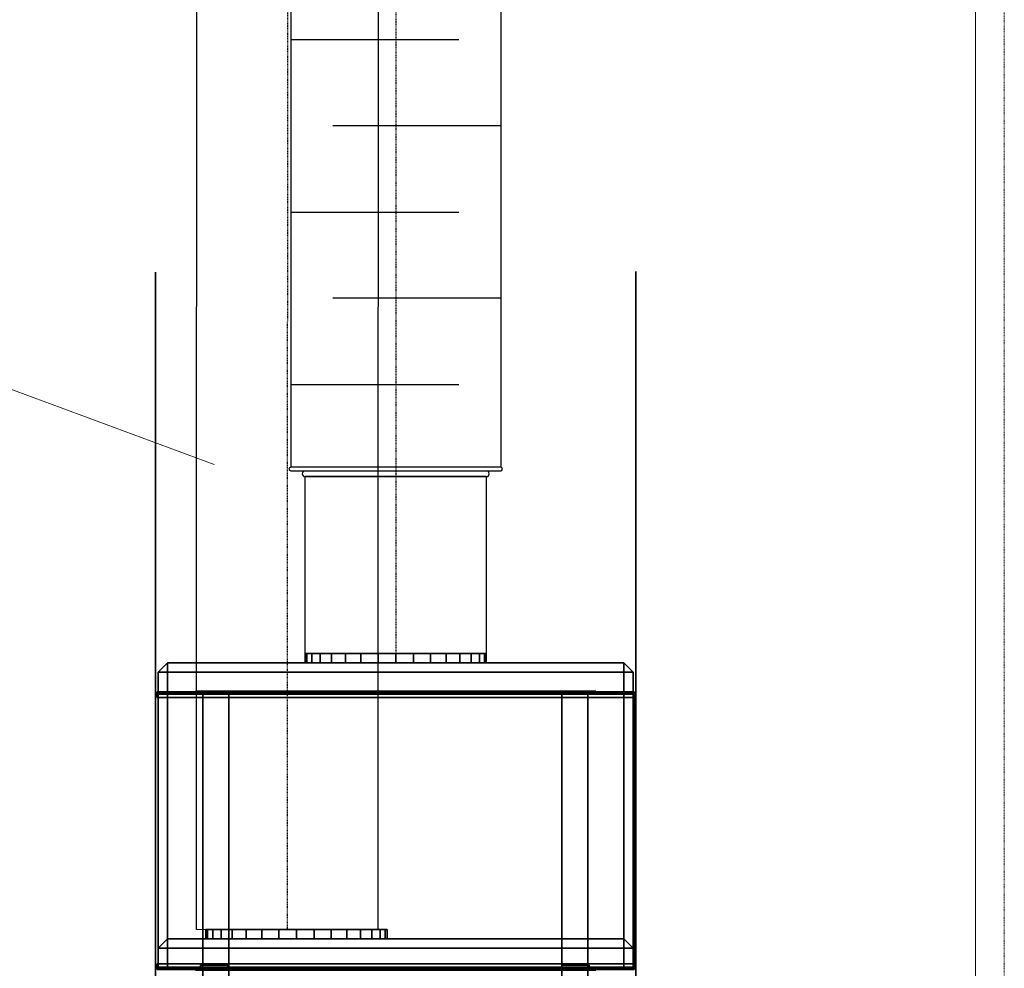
# Model space of a CAD drawing. Header units: centimetres. Extents: x 42630 to 130002, y 15 to 29179.
# Tile 142 of 165: x 84486 to 84657, y 4301 to 4466. Entities that reach past the tile are written whole.
import ezdxf

# ---------------------------------------------------------------- set-up
doc = ezdxf.new("R2010")
doc.units = ezdxf.units.CM
doc.header["$LTSCALE"] = 0.01
doc.linetypes.add('CENTER', pattern=[0.55, 0.37, -0.06, 0.06, -0.06])
doc.linetypes.add('PRZERYWANA', pattern=[0.282222, 0.141111, -0.141111])
doc.layers.get('0').update_dxf_attribs({"color": 253})
doc.layers.add('2D - Ogólne_Nr_Pióra__1', color=7, linetype='Continuous', lineweight=13)
doc.layers.add('WEN_NAW-_OSIE', color=2, linetype='CENTER')

# ---------------------------------------------------------------- blocks, each defined once
blk = doc.blocks.new('z_icon_DX_heat_cool')
for p, q in [((-72.9, 341.8), (-152.3, 466.5)), ((-72.9, 341.8), (-152.3, 466.5)), ((-72.9, 341.8), (-152.3, 466.5)), ((-72.9, 341.8), (-152.3, 466.5)), ((1.8, 462.8), (-72.9, 341.8)), ((1.8, 462.8), (-72.9, 341.8)), ((-220.6, 418.9), (-125.6, 276)), ((-220.6, 418.9), (-125.6, 276)), ((-19.1, 275.8), (70.8, 418.6)), ((-19.1, 275.8), (70.8, 418.6)), ((-19.1, 275.8), (70.8, 418.6)), ((-19.1, 275.8), (70.8, 418.6)), ((-465.8, 334), (-578, 334)), ((-465.8, 334), (-578, 334)), ((-465.8, 334), (-578, 334)), ((-465.8, 334), (-578, 334)), ((-125.6, 276), (-205.4, 149.1)), ((-125.6, 276), (-205.4, 149.1)), ((-125.6, 276), (-205.4, 149.1)), ((-125.6, 276), (-205.4, 149.1)), ((64.6, 147), (-19.1, 275.8)), ((64.6, 147), (-19.1, 275.8)), ((-632.5, 271.7), (-632.5, -48.5)), ((-632.5, 271.7), (-632.5, -48.5)), ((-632.5, 271.7), (-632.5, -48.5)), ((-632.5, 271.7), (-632.5, -48.5)), ((-546.5, -32.9), (-546.5, 263.8)), ((-546.5, 263.8), (-481.4, 263.8)), ((-546.5, 263.8), (-481.4, 263.8)), ((-546.5, -32.9), (-546.5, 263.8)), ((-546.5, 263.8), (-481.4, 263.8)), ((-546.5, 263.8), (-481.4, 263.8)), ((-135.5, 110.7), (-71.8, 216.7)), ((-135.5, 110.7), (-71.8, 216.7)), ((-71.8, 216.7), (-3.7, 110.7)), ((-71.8, 216.7), (-3.7, 110.7)), ((-71.8, 216.7), (-3.7, 110.7)), ((-71.8, 216.7), (-3.7, 110.7)), ((818.8, 46.7), (246.5, 46.7)), ((246.5, 46.7), (246.5, -47.8)), ((817.9, 46), (247.5, 46)), ((247.5, 46), (247.5, -46.9)), ((247.5, 46), (247.5, -46.9)), ((248.1, 45.1), (817.2, 45.1)), ((248.1, -46), (248.1, 45.1)), ((248.1, -46), (248.1, 45.1)), ((817.2, 45.1), (817.2, -46)), ((817.9, -46.9), (817.9, 46)), ((818.8, -47.8), (818.8, 46.7)), ((818.8, -47.8), (818.8, 46.7)), ((-957.5, -0.4), (-957.5, -0.4)), ((-957.5, -0.4), (-957.5, -0.4)), ((-489.5, -32.6), (-546.5, -32.6)), ((-546.5, -32.6), (-546.5, -32.9)), ((-546.5, -32.6), (-546.5, -32.9)), ((-489.5, -32.6), (-546.5, -32.6)), ((-546.5, -32.6), (-546.5, -32.9)), ((-546.5, -32.6), (-546.5, -32.9)), ((246.5, -47.8), (818.8, -47.8)), ((247.5, -46.9), (817.9, -46.9)), ((817.2, -46), (248.1, -46)), ((-579.9, -102.8), (-467.8, -102.8)), ((-579.9, -102.8), (-467.8, -102.8)), ((-579.9, -102.8), (-467.8, -102.8)), ((-579.9, -102.8), (-467.8, -102.8)), ((45.3, -265.8), (-44.4, -265.8)), ((-44.4, -265.8), (-44.4, -508.3)), ((44.6, -266.8), (-43.5, -266.8)), ((-43.5, -266.8), (-43.5, -509.2)), ((-42.8, -267.5), (43.7, -267.5)), ((-42.8, -510.1), (-42.8, -267.5)), ((-42.8, -510.1), (-42.8, -267.5)), ((43.7, -267.5), (43.7, -509.9)), ((44.6, -509.2), (44.6, -266.8)), ((45.3, -508.3), (45.3, -265.8)), ((45.3, -508.3), (45.3, -265.8)), ((-44.4, -508.3), (-286.6, -508.3)), ((-286.6, -508.3), (-286.6, -598)), ((-43.5, -509.2), (-285.9, -509.2)), ((-285.9, -509.2), (-285.9, -597.3)), ((-285.9, -509.2), (-285.9, -597.3)), ((-285, -596.6), (-285, -510.1)), ((-285, -510.1), (-42.8, -510.1)), ((43.7, -509.9), (285.9, -509.9)), ((286.8, -509.2), (44.6, -509.2)), ((287.5, -508.3), (45.3, -508.3)), ((285.9, -509.9), (285.9, -596.4)), ((286.8, -597.3), (286.8, -509.2)), ((287.5, -598), (287.5, -508.3)), ((-286.6, -598), (-44.4, -598)), ((-285.9, -597.3), (-43.5, -597.3)), ((-42.8, -596.6), (-285, -596.6)), ((-44.4, -598), (-44.4, -840.4)), ((-43.5, -597.3), (-43.5, -839.7)), ((-42.8, -839), (-42.8, -596.6)), ((285.9, -596.4), (43.7, -596.4)), ((43.7, -596.4), (43.7, -839)), ((44.6, -839.7), (44.6, -597.3)), ((44.6, -597.3), (286.8, -597.3)), ((45.3, -840.4), (45.3, -598)), ((45.3, -598), (287.5, -598)), ((-44.4, -840.4), (45.3, -840.4)), ((-43.5, -839.7), (44.6, -839.7)), ((43.7, -839), (-42.8, -839))]:
    blk.add_line(p, q)
for points in [[(-332.6, 913.4), (-141.7, 983.3), (70.8, 990.9), (266.3, 935.2)], [(389.4, 860.9), (209.7, 942.6), (4.6, 965.1), (-188.6, 925.6)], [(0.4, 958.2), (-528.8, 958.2), (-957.5, 529), (-957.5, -0.4)], [(958.4, -0.4), (958.4, 529.3), (529.7, 958.2), (0.4, 958.2)], [(-188.6, 925.6), (-376.8, 887.1), (-550.4, 790.5), (-683.1, 651.6)], [(266.3, 935.2), (455.6, 881.4), (626.7, 768.9), (751.4, 616.9)], [(-791, 564), (-677.1, 723.2), (-516.6, 846), (-332.6, 913.4)], [(808, 489.5), (709.5, 651.9), (562.3, 782.3), (389.4, 860.9)], [(-683.1, 651.6), (-815.4, 512.9), (-903.2, 334.9), (-932.9, 145.6)], [(751.4, 616.9), (877.7, 462.8), (954.5, 272.1), (969.7, 73.4)], [(-971.3, -0.4), (-971.1, 201.1), (-908.3, 400), (-791, 564)], [(-231.6, 501.4), (-238.5, 494.8), (-242, 485.3), (-242, 472.9)], [(-231.6, 501.4), (-238.5, 494.8), (-242, 485.3), (-242, 472.9)], [(-205.6, 511.3), (-216, 511.3), (-224.7, 508.1), (-231.6, 501.4)], [(-205.6, 511.3), (-216, 511.3), (-224.7, 508.1), (-231.6, 501.4)], [(-187.9, 508.1), (-193, 510.2), (-198.7, 511.3), (-205.6, 511.3)], [(-187.9, 508.1), (-193, 510.2), (-198.7, 511.3), (-205.6, 511.3)], [(-174.8, 499.1), (-178.5, 502.8), (-182.9, 505.8), (-187.9, 508.1)], [(-174.8, 499.1), (-178.5, 502.8), (-182.9, 505.8), (-187.9, 508.1)], [(-165.4, 487.4), (-167.9, 491.3), (-171.1, 495.2), (-174.8, 499.1)], [(-165.4, 487.4), (-167.9, 491.3), (-171.1, 495.2), (-174.8, 499.1)], [(34.7, 505.8), (29.2, 502.4), (24.6, 498), (21.1, 492.9)], [(34.7, 505.8), (29.2, 502.4), (24.6, 498), (21.1, 492.9)], [(55.2, 511.1), (47.1, 511.1), (40.2, 509.3), (34.7, 505.8)], [(55.2, 511.1), (47.1, 511.1), (40.2, 509.3), (34.7, 505.8)], [(75.4, 506), (69.4, 509.5), (62.8, 511.1), (55.2, 511.1)], [(75.4, 506), (69.4, 509.5), (62.8, 511.1), (55.2, 511.1)], [(89.2, 492.2), (86, 498), (81.4, 502.6), (75.4, 506)], [(89.2, 492.2), (86, 498), (81.4, 502.6), (75.4, 506)], [(-152.3, 466.5), (-158.5, 476.4), (-162.9, 483.3), (-165.4, 487.4)], [(-152.3, 466.5), (-158.5, 476.4), (-162.9, 483.3), (-165.4, 487.4)], [(21.1, 492.9), (17.7, 487.9), (11.2, 477.7), (1.8, 462.8)], [(21.1, 492.9), (17.7, 487.9), (11.2, 477.7), (1.8, 462.8)], [(94, 473.1), (94, 480), (92.4, 486.5), (89.2, 492.2)], [(94, 473.1), (94, 480), (92.4, 486.5), (89.2, 492.2)], [(941.8, -74.5), (956.8, 122.2), (910.3, 320.7), (808, 489.5)], [(-242, 472.9), (-241.8, 458.2), (-234.6, 440), (-220.6, 418.9)], [(-242, 472.9), (-241.8, 458.2), (-234.6, 440), (-220.6, 418.9)], [(88.5, 449.7), (92.2, 458), (94, 465.8), (94, 473.1)], [(88.5, 449.7), (92.2, 458), (94, 465.8), (94, 473.1)], [(70.8, 418.6), (78.9, 431.1), (84.8, 441.6), (88.5, 449.7)], [(70.8, 418.6), (78.9, 431.1), (84.8, 441.6), (88.5, 449.7)], [(-613.4, 326.6), (-621.3, 321.8), (-626.5, 314.9), (-628.8, 306.2)], [(-613.4, 326.6), (-621.3, 321.8), (-626.5, 314.9), (-628.8, 306.2)], [(-578, 334), (-593.7, 334), (-605.4, 331.5), (-613.4, 326.6)], [(-578, 334), (-593.7, 334), (-605.4, 331.5), (-613.4, 326.6)], [(-413.3, 330.1), (-429, 332.6), (-446.5, 334), (-465.8, 334)], [(-413.3, 330.1), (-429, 332.6), (-446.5, 334), (-465.8, 334)], [(-369.9, 316.7), (-383.4, 323.2), (-397.9, 327.6), (-413.3, 330.1)], [(-369.9, 316.7), (-383.4, 323.2), (-397.9, 327.6), (-413.3, 330.1)], [(-332.6, 291.4), (-344.1, 302), (-356.5, 310.5), (-369.9, 316.7)], [(-332.6, 291.4), (-344.1, 302), (-356.5, 310.5), (-369.9, 316.7)], [(-628.8, 306.2), (-631.4, 297.4), (-632.5, 285.9), (-632.5, 271.7)], [(-628.8, 306.2), (-631.4, 297.4), (-632.5, 285.9), (-632.5, 271.7)], [(-297, 244.8), (-306.2, 262.2), (-318.1, 277.6), (-332.6, 291.4)], [(-297, 244.8), (-306.2, 262.2), (-318.1, 277.6), (-332.6, 291.4)], [(-481.4, 263.8), (-467.2, 263.8), (-455.9, 263.4), (-447.8, 262.7)], [(-481.4, 263.8), (-467.2, 263.8), (-455.9, 263.4), (-447.8, 262.7)], [(-447.8, 262.7), (-439.8, 262), (-431.3, 259.9), (-422.5, 256.7)], [(-447.8, 262.7), (-439.8, 262), (-431.3, 259.9), (-422.5, 256.7)], [(-422.5, 256.7), (-413.8, 253.5), (-406.4, 249.1), (-400, 243.4)], [(-422.5, 256.7), (-413.8, 253.5), (-406.4, 249.1), (-400, 243.4)], [(-400, 243.4), (-371.2, 218.3), (-356.8, 175.3), (-356.8, 113.9)], [(-400, 243.4), (-371.2, 218.3), (-356.8, 175.3), (-356.8, 113.9)], [(-276.5, 186.1), (-280.9, 207.7), (-287.8, 227.3), (-297, 244.8)], [(-276.5, 186.1), (-280.9, 207.7), (-287.8, 227.3), (-297, 244.8)], [(-269.8, 114.3), (-269.8, 140.6), (-272.1, 164.5), (-276.5, 186.1)], [(-269.8, 114.3), (-269.8, 140.6), (-272.1, 164.5), (-276.5, 186.1)], [(-932.9, 145.6), (-940.3, 97.1), (-943.7, 48.3), (-943.7, -0.4)], [(-205.4, 149.1), (-213, 136.7), (-218.5, 126.1), (-222.4, 117.3)], [(-205.4, 149.1), (-213, 136.7), (-218.5, 126.1), (-222.4, 117.3)], [(86.9, 92.7), (86.9, 106.1), (79.6, 124.2), (64.6, 147)], [(86.9, 92.7), (86.9, 106.1), (79.6, 124.2), (64.6, 147)], [(-356.8, 113.9), (-356.8, 70.6), (-363, 38.4), (-375.6, 17.1)], [(-356.8, 113.9), (-356.8, 70.6), (-363, 38.4), (-375.6, 17.1)], [(-336.1, -63.2), (-291.9, -24.3), (-269.8, 35), (-269.8, 114.3)], [(-336.1, -63.2), (-291.9, -24.3), (-269.8, 35), (-269.8, 114.3)], [(-222.4, 117.3), (-226.1, 108.6), (-228.2, 100.1), (-228.2, 91.8)], [(-222.4, 117.3), (-226.1, 108.6), (-228.2, 100.1), (-228.2, 91.8)], [(-163.1, 70.2), (-156.4, 77.5), (-147.2, 90.9), (-135.5, 110.7)], [(-163.1, 70.2), (-156.4, 77.5), (-147.2, 90.9), (-135.5, 110.7)], [(-3.7, 110.7), (1.8, 101.7), (6.6, 94.1), (10.6, 87.7)], [(-3.7, 110.7), (1.8, 101.7), (6.6, 94.1), (10.6, 87.7)], [(-228.2, 91.8), (-228.2, 83.5), (-224.5, 75.9), (-217.4, 69.3)], [(-228.2, 91.8), (-228.2, 83.5), (-224.5, 75.9), (-217.4, 69.3)], [(10.6, 87.7), (14.5, 81.2), (18.4, 75.9), (22.1, 71.8)], [(10.6, 87.7), (14.5, 81.2), (18.4, 75.9), (22.1, 71.8)], [(76.6, 69), (83.5, 75.7), (86.9, 83.5), (86.9, 92.7)], [(76.6, 69), (83.5, 75.7), (86.9, 83.5), (86.9, 92.7)], [(-217.4, 69.3), (-210.2, 62.6), (-201.3, 59.4), (-190.9, 59.4)], [(-217.4, 69.3), (-210.2, 62.6), (-201.3, 59.4), (-190.9, 59.4)], [(-190.9, 59.4), (-179, 59.4), (-169.5, 63.1), (-163.1, 70.2)], [(-190.9, 59.4), (-179, 59.4), (-169.5, 63.1), (-163.1, 70.2)], [(22.1, 71.8), (25.7, 67.7), (29.9, 64.4), (34.2, 62.4)], [(22.1, 71.8), (25.7, 67.7), (29.9, 64.4), (34.2, 62.4)], [(50.1, 59.1), (60.9, 59.1), (69.7, 62.4), (76.6, 69)], [(50.1, 59.1), (60.9, 59.1), (69.7, 62.4), (76.6, 69)], [(969.7, 73.4), (985.1, -127.8), (936.8, -331.9), (832.1, -504.6)], [(34.2, 62.4), (38.8, 60.3), (44.1, 59.1), (50.1, 59.1)], [(34.2, 62.4), (38.8, 60.3), (44.1, 59.1), (50.1, 59.1)], [(-971.3, -0.4), (-971.3, 17.3), (-943.7, 17.3), (-943.7, -0.4)], [(-375.6, 17.1), (-388.3, -4.3), (-403.9, -18.1), (-422.3, -23.9)], [(-375.6, 17.1), (-388.3, -4.3), (-403.9, -18.1), (-422.3, -23.9)], [(-943.7, -0.4), (-943.7, -18.1), (-971.3, -18.1), (-971.3, -0.4)], [(-959.8, -150.6), (-967.4, -100.9), (-971.3, -50.8), (-971.3, -0.4)], [(-957.5, -0.4), (-957.5, -530.1), (-528.6, -959.3), (0.4, -959.3)], [(-943.7, -0.4), (-943.5, -196.4), (-882.3, -388.7), (-768.9, -548.5)], [(0.4, -959.3), (529.4, -959.3), (958.4, -530.1), (958.4, -0.4)], [(-422.3, -23.9), (-440.9, -29.6), (-463.2, -32.6), (-489.5, -32.6)], [(-422.3, -23.9), (-440.9, -29.6), (-463.2, -32.6), (-489.5, -32.6)], [(-632.5, -48.5), (-632.5, -67.6), (-628.4, -81.4), (-620.1, -89.9)], [(-632.5, -48.5), (-632.5, -67.6), (-628.4, -81.4), (-620.1, -89.9)], [(-392.9, -94.5), (-371.9, -89), (-353.1, -78.4), (-336.1, -63.2)], [(-392.9, -94.5), (-371.9, -89), (-353.1, -78.4), (-336.1, -63.2)], [(729.8, -600.7), (852.1, -452.4), (927.1, -266.3), (941.8, -74.5)], [(-620.1, -89.9), (-611.8, -98.6), (-598.3, -102.8), (-579.9, -102.8)], [(-620.1, -89.9), (-611.8, -98.6), (-598.3, -102.8), (-579.9, -102.8)], [(-467.8, -102.8), (-438.6, -102.8), (-413.8, -100), (-392.9, -94.5)], [(-467.8, -102.8), (-438.6, -102.8), (-413.8, -100), (-392.9, -94.5)], [(-702.4, -672), (-838.6, -529.4), (-929.9, -345.7), (-959.8, -150.6)], [(832.1, -504.6), (730.9, -670.9), (579.6, -805.9), (402, -886.4)], [(-768.9, -548.5), (-658.7, -703.5), (-501.2, -824.1), (-322.5, -888.9)], [(259, -909.6), (443, -857.4), (608.3, -748.2), (729.8, -600.7)], [(-195.8, -953.1), (-388.3, -913.8), (-567, -814.2), (-702.4, -672)], [(-322.5, -888.9), (-136.6, -956.3), (69, -963.7), (259, -909.6)], [(402, -886.4), (215.7, -970.8), (4.6, -994.3), (-195.8, -953.1)]]:
    blk.add_open_spline(points, degree=3)
blk = doc.blocks.new('mainUnitSep_0_1725964931400')
for points in [[(1477.5, 3, 562), (1477.5, 832, 562), (1467.5, 832, 562), (1467.5, 3, 562)], [(1477.5, 832, 98), (1477.5, 3, 98), (1467.5, 3, 98), (1467.5, 832, 98)], [(1477.5, 832, 562), (1477.5, 832, 98), (1467.5, 832, 98), (1467.5, 832, 562)], [(1505, 830, 1004), (1505, 830, 576), (1469, 830, 576), (1469, 830, 1004)], [(1505, 830, 576), (1505, 814, 560), (1469, 814, 560), (1469, 830, 576)], [(1505, 814, 1020), (1505, 830, 1004), (1469, 830, 1004), (1469, 814, 1020)], [(1471.5, 5, 560), (1471.5, 830, 560), (1471.5, 830, 100), (1471.5, 5, 100)], [(1946.5, 830, 560), (1946.5, 830, 100), (1471.5, 830, 100), (1471.5, 830, 560)], [(1946.5, 5, 560), (1946.5, 830, 560), (1471.5, 830, 560), (1471.5, 5, 560)], [(1471.5, 5, 100), (1471.5, 830, 100), (1946.5, 830, 100), (1946.5, 5, 100)], [(1471.5, 830, 116), (1471.5, 830, 560), (1946.5, 830, 560), (1946.5, 830, 116)], [(1471.5, 814, 116), (1471.5, 814, 560), (1471.5, 830, 560), (1471.5, 830, 116)], [(1471.5, 830, 560), (1471.5, 814, 560), (1946.5, 814, 560), (1946.5, 830, 560)], [(1471.5, 814, 100), (1471.5, 830, 116), (1946.5, 830, 116), (1946.5, 814, 100)], [(1471.5, 814, 560), (1471.5, 814, 560), (1471.5, 830, 560)], [(1471.5, 814, 100), (1471.5, 814, 116), (1471.5, 830, 116)], [(1477.5, 3, 562), (1477.5, 3, 98), (1477.5, 832, 98), (1477.5, 832, 562)], [(1521, 814, 1004), (1521, 814, 576), (1505, 830, 576), (1505, 830, 1004)], [(1521, 814, 576), (1505, 814, 560), (1505, 830, 576)], [(1505, 814, 1020), (1521, 814, 1004), (1505, 830, 1004)], [(1940.5, 832, 562), (1940.5, 832, 98), (1940.5, 3, 98), (1940.5, 3, 562)], [(1950.5, 3, 562), (1950.5, 832, 562), (1940.5, 832, 562), (1940.5, 3, 562)], [(1950.5, 832, 98), (1950.5, 3, 98), (1940.5, 3, 98), (1940.5, 832, 98)], [(1950.5, 832, 562), (1950.5, 832, 98), (1940.5, 832, 98), (1940.5, 832, 562)], [(1946.5, 5, 100), (1946.5, 830, 100), (1946.5, 830, 560), (1946.5, 5, 560)], [(1946.5, 830, 116), (1946.5, 830, 560), (1946.5, 814, 560), (1946.5, 814, 116)], [(1946.5, 830, 560), (1946.5, 814, 560), (1946.5, 814, 560)], [(1946.5, 814, 100), (1946.5, 830, 116), (1946.5, 814, 116)], [(1985, 830, 544), (1985, 830, 116), (1949, 830, 116), (1949, 830, 544)], [(1949, 830, 544), (1949, 830, 116), (1949, 814, 116), (1949, 814, 544)], [(1985, 830, 116), (1985, 814, 100), (1949, 814, 100), (1949, 830, 116)], [(1985, 814, 560), (1985, 830, 544), (1949, 830, 544), (1949, 814, 560)], [(1949, 830, 116), (1949, 814, 100), (1949, 814, 116)], [(1949, 814, 560), (1949, 830, 544), (1949, 814, 544)], [(1950.5, 3, 562), (1950.5, 3, 98), (1950.5, 832, 98), (1950.5, 832, 562)], [(2001, 814, 544), (2001, 814, 116), (1985, 830, 116), (1985, 830, 544)], [(2001, 814, 116), (1985, 814, 100), (1985, 830, 116)], [(1985, 814, 560), (2001, 814, 544), (1985, 830, 544)], [(1469, 21, 560), (1469, 814, 560), (1505, 814, 560), (1505, 21, 560)], [(1469, 814, 1020), (1469, 21, 1020), (1505, 21, 1020), (1505, 814, 1020)], [(1471.5, 21, 116), (1471.5, 21, 560), (1471.5, 814, 560), (1471.5, 814, 116)], [(1471.5, 814, 560), (1471.5, 21, 560), (1946.5, 21, 560), (1946.5, 814, 560)], [(1471.5, 21, 100), (1471.5, 814, 100), (1946.5, 814, 100), (1946.5, 21, 100)], [(1471.5, 814, 560), (1471.5, 21, 560), (1471.5, 21, 560), (1471.5, 814, 560)], [(1471.5, 814, 100), (1471.5, 21, 100), (1471.5, 21, 116), (1471.5, 814, 116)], [(1521, 21, 576), (1505, 21, 560), (1505, 814, 560), (1521, 814, 576)], [(1505, 21, 1020), (1521, 21, 1004), (1521, 814, 1004), (1505, 814, 1020)], [(1521, 21, 1004), (1521, 21, 576), (1521, 814, 576), (1521, 814, 1004)], [(1946.5, 814, 116), (1946.5, 814, 560), (1946.5, 21, 560), (1946.5, 21, 116)], [(1946.5, 814, 560), (1946.5, 814, 560), (1946.5, 21, 560)], [(1946.5, 814, 100), (1946.5, 814, 116), (1946.5, 21, 116), (1946.5, 21, 100)], [(1949, 814, 544), (1949, 814, 116), (1949, 21, 116), (1949, 21, 544)], [(1949, 21, 100), (1949, 814, 100), (1985, 814, 100), (1985, 21, 100)], [(1949, 814, 560), (1949, 21, 560), (1985, 21, 560), (1985, 814, 560)], [(1949, 21, 116), (1949, 814, 116), (1949, 814, 100), (1949, 21, 100)], [(1949, 21, 560), (1949, 814, 560), (1949, 814, 544), (1949, 21, 544)], [(2001, 21, 116), (1985, 21, 100), (1985, 814, 100), (2001, 814, 116)], [(1985, 21, 560), (2001, 21, 544), (2001, 814, 544), (1985, 814, 560)], [(2001, 21, 544), (2001, 21, 116), (2001, 814, 116), (2001, 814, 544)], [(1471.5, 765.5, 507.5), (1471.5, 765.5, 152.5), (1466.5, 765.5, 152.5), (1466.5, 765.5, 507.5)], [(1471.5, 765.5, 507.5), (1466.5, 765.5, 507.5), (1466.5, 69.5, 507.5), (1471.5, 69.5, 507.5)], [(1466.5, 765.5, 152.5), (1471.5, 765.5, 152.5), (1471.5, 69.5, 152.5), (1466.5, 69.5, 152.5)], [(1470, 709.5, 100), (1470, 756.5, 100), (1470, 756.5), (1470, 709.5)], [(1470, 756.5), (1470, 756.5, 100), (1475, 756.5, 100), (1475, 756.5)], [(1470, 709.5), (1470, 756.5), (1475, 756.5), (1475, 709.5)], [(1475, 709.5, 100), (1475, 756.5, 100), (1470, 756.5, 100), (1470, 709.5, 100)], [(1471.5, 69.5, 507.5), (1471.5, 69.5, 152.5), (1471.5, 765.5, 152.5), (1471.5, 765.5, 507.5)], [(1475, 709.5), (1475, 756.5), (1475, 756.5, 100), (1475, 709.5, 100)], [(1951.5, 765.5, 507.5), (1951.5, 765.5, 152.5), (1946.5, 765.5, 152.5), (1946.5, 765.5, 507.5)], [(1946.5, 69.5, 507.5), (1951.5, 69.5, 507.5), (1951.5, 765.5, 507.5), (1946.5, 765.5, 507.5)], [(1951.5, 69.5, 152.5), (1946.5, 69.5, 152.5), (1946.5, 765.5, 152.5), (1951.5, 765.5, 152.5)], [(1946.5, 765.5, 507.5), (1946.5, 765.5, 152.5), (1946.5, 69.5, 152.5), (1946.5, 69.5, 507.5)], [(1951.5, 69.5, 507.5), (1951.5, 69.5, 152.5), (1951.5, 765.5, 152.5), (1951.5, 765.5, 507.5)], [(73, 752.5), (73, 752.5, 100), (1946.5, 752.5, 100), (1946.5, 752.5)], [(73, 752.5, 100), (73, 707.5, 100), (1946.5, 707.5, 100), (1946.5, 752.5, 100)], [(1946.5, 752.5), (1946.5, 707.5), (73, 707.5), (73, 752.5)], [(1537, 744.5, 759.3), (1521, 744.5, 759.3), (1521, 747.5, 790), (1537, 747.5, 790)], [(1537, 747.5, 790), (1521, 747.5, 790), (1521, 744.5, 820.7), (1537, 744.5, 820.7)], [(1521, 744.5, 820.7), (1521, 747.5, 790), (1521, 744.5, 820.7), (1521, 590, 790)], [(1537, 735.5, 729.7), (1521, 735.5, 729.7), (1521, 744.5, 759.3), (1537, 744.5, 759.3)], [(1537, 744.5, 820.7), (1521, 744.5, 820.7), (1521, 735.5, 850.3), (1537, 735.5, 850.3)], [(1521, 744.5, 759.3), (1521, 735.5, 729.7), (1521, 744.5, 759.3), (1521, 590, 790)], [(1537, 735.5, 729.7), (1537, 744.5, 759.3), (1537, 747.5, 790), (1537, 590, 790)], [(1537, 747.5, 790), (1537, 744.5, 820.7), (1537, 735.5, 850.3), (1537, 590, 790)], [(1946.5, 752.5, 100), (1946.5, 707.5, 100), (1946.5, 707.5), (1946.5, 752.5)], [(1537, 721, 702.5), (1521, 721, 702.5), (1521, 735.5, 729.7), (1537, 735.5, 729.7)], [(1537, 735.5, 850.3), (1521, 735.5, 850.3), (1521, 721, 877.5), (1537, 721, 877.5)], [(1521, 721, 877.5), (1521, 735.5, 850.3), (1521, 721, 877.5), (1521, 590, 790)], [(1537, 701.4, 678.6), (1521, 701.4, 678.6), (1521, 721, 702.5), (1537, 721, 702.5)], [(1537, 721, 877.5), (1521, 721, 877.5), (1521, 701.4, 901.4), (1537, 701.4, 901.4)], [(1521, 721, 702.5), (1521, 701.4, 678.6), (1521, 721, 702.5), (1521, 590, 790)], [(1537, 701.4, 678.6), (1537, 721, 702.5), (1537, 735.5, 729.7), (1537, 590, 790)], [(1537, 735.5, 850.3), (1537, 721, 877.5), (1537, 701.4, 901.4), (1537, 590, 790)], [(73, 707.5, 100), (73, 707.5), (1946.5, 707.5), (1946.5, 707.5, 100)], [(1470, 709.5, 100), (1470, 709.5), (1475, 709.5), (1475, 709.5, 100)], [(1537, 677.5, 659), (1521, 677.5, 659), (1521, 701.4, 678.6), (1537, 701.4, 678.6)], [(1537, 701.4, 901.4), (1521, 701.4, 901.4), (1521, 677.5, 921), (1537, 677.5, 921)], [(1521, 677.5, 921), (1521, 701.4, 901.4), (1521, 677.5, 921), (1521, 590, 790)], [(1537, 650.3, 644.5), (1537, 677.5, 659), (1537, 701.4, 678.6), (1537, 590, 790)], [(1537, 701.4, 901.4), (1537, 677.5, 921), (1537, 650.3, 935.5), (1537, 590, 790)], [(1537, 650.3, 644.5), (1521, 650.3, 644.5), (1521, 677.5, 659), (1537, 677.5, 659)], [(1537, 677.5, 921), (1521, 677.5, 921), (1521, 650.3, 935.5), (1537, 650.3, 935.5)], [(1521, 677.5, 659), (1521, 650.3, 644.5), (1521, 677.5, 659), (1521, 590, 790)], [(1537, 620.7, 635.5), (1521, 620.7, 635.5), (1521, 650.3, 644.5), (1537, 650.3, 644.5)], [(1537, 650.3, 935.5), (1521, 650.3, 935.5), (1521, 620.7, 944.5), (1537, 620.7, 944.5)], [(1521, 620.7, 944.5), (1521, 650.3, 935.5), (1521, 620.7, 944.5), (1521, 590, 790)], [(1537, 590, 632.5), (1537, 620.7, 635.5), (1537, 650.3, 644.5), (1537, 590, 790)], [(1537, 650.3, 935.5), (1537, 620.7, 944.5), (1537, 590, 947.5), (1537, 590, 790)], [(1537, 590, 632.5), (1521, 590, 632.5), (1521, 620.7, 635.5), (1537, 620.7, 635.5)], [(1537, 620.7, 944.5), (1521, 620.7, 944.5), (1521, 590, 947.5), (1537, 590, 947.5)], [(1521, 620.7, 635.5), (1521, 590, 632.5), (1521, 620.7, 635.5), (1521, 590, 790)], [(1537, 590, 947.5), (1521, 590, 947.5), (1521, 559.3, 944.5), (1537, 559.3, 944.5)], [(1537, 559.3, 635.5), (1521, 559.3, 635.5), (1521, 590, 632.5), (1537, 590, 632.5)], [(1521, 559.3, 944.5), (1521, 590, 947.5), (1521, 559.3, 944.5), (1521, 590, 790)], [(1521, 502.5, 921), (1521, 529.7, 935.5), (1521, 502.5, 921), (1521, 590, 790)], [(1521, 459, 877.5), (1521, 478.6, 901.4), (1521, 459, 877.5), (1521, 590, 790)], [(1521, 435.5, 820.7), (1521, 444.5, 850.3), (1521, 435.5, 820.7), (1521, 590, 790)], [(1521, 435.5, 759.3), (1521, 432.5, 790), (1521, 435.5, 759.3), (1521, 590, 790)], [(1521, 459, 702.5), (1521, 444.5, 729.7), (1521, 459, 702.5), (1521, 590, 790)], [(1521, 502.5, 659), (1521, 478.6, 678.6), (1521, 502.5, 659), (1521, 590, 790)], [(1521, 559.3, 635.5), (1521, 529.7, 644.5), (1521, 559.3, 635.5), (1521, 590, 790)], [(1537, 590, 947.5), (1537, 559.3, 944.5), (1537, 529.7, 935.5), (1537, 590, 790)], [(1537, 529.7, 935.5), (1537, 502.5, 921), (1537, 478.6, 901.4), (1537, 590, 790)], [(1537, 478.6, 901.4), (1537, 459, 877.5), (1537, 444.5, 850.3), (1537, 590, 790)], [(1537, 444.5, 850.3), (1537, 435.5, 820.7), (1537, 432.5, 790), (1537, 590, 790)], [(1537, 432.5, 790), (1537, 435.5, 759.3), (1537, 444.5, 729.7), (1537, 590, 790)], [(1537, 444.5, 729.7), (1537, 459, 702.5), (1537, 478.6, 678.6), (1537, 590, 790)], [(1537, 478.6, 678.6), (1537, 502.5, 659), (1537, 529.7, 644.5), (1537, 590, 790)], [(1537, 529.7, 644.5), (1537, 559.3, 635.5), (1537, 590, 632.5), (1537, 590, 790)], [(2017, 572, 299.3), (2001, 572, 299.3), (2001, 575, 330), (2017, 575, 330)], [(2017, 575, 330), (2001, 575, 330), (2001, 572, 360.7), (2017, 572, 360.7)], [(2001, 572, 360.7), (2001, 575, 330), (2001, 572, 360.7), (2001, 417.5, 330)], [(2017, 563, 269.7), (2001, 563, 269.7), (2001, 572, 299.3), (2017, 572, 299.3)], [(2017, 572, 360.7), (2001, 572, 360.7), (2001, 563, 390.3), (2017, 563, 390.3)], [(2001, 572, 299.3), (2001, 563, 269.7), (2001, 572, 299.3), (2001, 417.5, 330)], [(2017, 563, 269.7), (2017, 572, 299.3), (2017, 575, 330), (2017, 417.5, 330)], [(2017, 575, 330), (2017, 572, 360.7), (2017, 563, 390.3), (2017, 417.5, 330)], [(1537, 559.3, 944.5), (1521, 559.3, 944.5), (1521, 529.7, 935.5), (1537, 529.7, 935.5)], [(1537, 529.7, 644.5), (1521, 529.7, 644.5), (1521, 559.3, 635.5), (1537, 559.3, 635.5)], [(2017, 548.5, 242.5), (2001, 548.5, 242.5), (2001, 563, 269.7), (2017, 563, 269.7)], [(2017, 563, 390.3), (2001, 563, 390.3), (2001, 548.5, 417.5), (2017, 548.5, 417.5)], [(2001, 548.5, 417.5), (2001, 563, 390.3), (2001, 548.5, 417.5), (2001, 417.5, 330)], [(2017, 528.9, 218.6), (2001, 528.9, 218.6), (2001, 548.5, 242.5), (2017, 548.5, 242.5)], [(2017, 548.5, 417.5), (2001, 548.5, 417.5), (2001, 528.9, 441.4), (2017, 528.9, 441.4)], [(2001, 548.5, 242.5), (2001, 528.9, 218.6), (2001, 548.5, 242.5), (2001, 417.5, 330)], [(2017, 528.9, 218.6), (2017, 548.5, 242.5), (2017, 563, 269.7), (2017, 417.5, 330)], [(2017, 563, 390.3), (2017, 548.5, 417.5), (2017, 528.9, 441.4), (2017, 417.5, 330)], [(1537, 529.7, 935.5), (1521, 529.7, 935.5), (1521, 502.5, 921), (1537, 502.5, 921)], [(1537, 502.5, 659), (1521, 502.5, 659), (1521, 529.7, 644.5), (1537, 529.7, 644.5)], [(2017, 505, 199), (2001, 505, 199), (2001, 528.9, 218.6), (2017, 528.9, 218.6)], [(2017, 528.9, 441.4), (2001, 528.9, 441.4), (2001, 505, 461), (2017, 505, 461)], [(2001, 505, 461), (2001, 528.9, 441.4), (2001, 505, 461), (2001, 417.5, 330)], [(2017, 477.8, 184.5), (2017, 505, 199), (2017, 528.9, 218.6), (2017, 417.5, 330)], [(2017, 528.9, 441.4), (2017, 505, 461), (2017, 477.8, 475.5), (2017, 417.5, 330)], [(1537, 502.5, 921), (1521, 502.5, 921), (1521, 478.6, 901.4), (1537, 478.6, 901.4)], [(1537, 478.6, 678.6), (1521, 478.6, 678.6), (1521, 502.5, 659), (1537, 502.5, 659)], [(2017, 477.8, 184.5), (2001, 477.8, 184.5), (2001, 505, 199), (2017, 505, 199)], [(2017, 505, 461), (2001, 505, 461), (2001, 477.8, 475.5), (2017, 477.8, 475.5)], [(2001, 505, 199), (2001, 477.8, 184.5), (2001, 505, 199), (2001, 417.5, 330)], [(1537, 478.6, 901.4), (1521, 478.6, 901.4), (1521, 459, 877.5), (1537, 459, 877.5)], [(1537, 459, 702.5), (1521, 459, 702.5), (1521, 478.6, 678.6), (1537, 478.6, 678.6)], [(2017, 448.2, 175.5), (2001, 448.2, 175.5), (2001, 477.8, 184.5), (2017, 477.8, 184.5)], [(2017, 477.8, 475.5), (2001, 477.8, 475.5), (2001, 448.2, 484.5), (2017, 448.2, 484.5)], [(2001, 448.2, 484.5), (2001, 477.8, 475.5), (2001, 448.2, 484.5), (2001, 417.5, 330)], [(2017, 417.5, 172.5), (2017, 448.2, 175.5), (2017, 477.8, 184.5), (2017, 417.5, 330)], [(2017, 477.8, 475.5), (2017, 448.2, 484.5), (2017, 417.5, 487.5), (2017, 417.5, 330)], [(1537, 459, 877.5), (1521, 459, 877.5), (1521, 444.5, 850.3), (1537, 444.5, 850.3)], [(1537, 444.5, 729.7), (1521, 444.5, 729.7), (1521, 459, 702.5), (1537, 459, 702.5)], [(2017, 417.5, 172.5), (2001, 417.5, 172.5), (2001, 448.2, 175.5), (2017, 448.2, 175.5)], [(2017, 448.2, 484.5), (2001, 448.2, 484.5), (2001, 417.5, 487.5), (2017, 417.5, 487.5)], [(2001, 448.2, 175.5), (2001, 417.5, 172.5), (2001, 448.2, 175.5), (2001, 417.5, 330)], [(1537, 444.5, 850.3), (1521, 444.5, 850.3), (1521, 435.5, 820.7), (1537, 435.5, 820.7)], [(1537, 435.5, 759.3), (1521, 435.5, 759.3), (1521, 444.5, 729.7), (1537, 444.5, 729.7)], [(1537, 435.5, 820.7), (1521, 435.5, 820.7), (1521, 432.5, 790), (1537, 432.5, 790)], [(1537, 432.5, 790), (1521, 432.5, 790), (1521, 435.5, 759.3), (1537, 435.5, 759.3)], [(1949.5, 422.5, 335), (1949.5, 422.5, 325), (1948.5, 422.5, 325), (1948.5, 422.5, 335)], [(1949.5, 422.5, 335), (1948.5, 422.5, 335), (1948.5, 412.5, 335), (1949.5, 412.5, 335)], [(1948.5, 422.5, 325), (1949.5, 422.5, 325), (1949.5, 412.5, 325), (1948.5, 412.5, 325)], [(1948.5, 422.5, 335), (1948.5, 422.5, 325), (1948.5, 412.5, 325), (1948.5, 412.5, 335)], [(1948.5, 412.5, 335), (1948.5, 412.5, 325), (1949.5, 412.5, 325), (1949.5, 412.5, 335)], [(1949.5, 412.5, 335), (1949.5, 412.5, 325), (1949.5, 422.5, 325), (1949.5, 422.5, 335)], [(2017, 417.5, 487.5), (2001, 417.5, 487.5), (2001, 386.8, 484.5), (2017, 386.8, 484.5)], [(2017, 386.8, 175.5), (2001, 386.8, 175.5), (2001, 417.5, 172.5), (2017, 417.5, 172.5)], [(2001, 386.8, 484.5), (2001, 417.5, 487.5), (2001, 386.8, 484.5), (2001, 417.5, 330)], [(2001, 330, 461), (2001, 357.2, 475.5), (2001, 330, 461), (2001, 417.5, 330)], [(2001, 286.5, 417.5), (2001, 306.1, 441.4), (2001, 286.5, 417.5), (2001, 417.5, 330)], [(2001, 263, 360.7), (2001, 272, 390.3), (2001, 263, 360.7), (2001, 417.5, 330)], [(2001, 263, 299.3), (2001, 260, 330), (2001, 263, 299.3), (2001, 417.5, 330)], [(2001, 286.5, 242.5), (2001, 272, 269.7), (2001, 286.5, 242.5), (2001, 417.5, 330)], [(2001, 330, 199), (2001, 306.1, 218.6), (2001, 330, 199), (2001, 417.5, 330)], [(2001, 386.8, 175.5), (2001, 357.2, 184.5), (2001, 386.8, 175.5), (2001, 417.5, 330)], [(2017, 417.5, 487.5), (2017, 386.8, 484.5), (2017, 357.2, 475.5), (2017, 417.5, 330)], [(2017, 357.2, 475.5), (2017, 330, 461), (2017, 306.1, 441.4), (2017, 417.5, 330)], [(2017, 306.1, 441.4), (2017, 286.5, 417.5), (2017, 272, 390.3), (2017, 417.5, 330)], [(2017, 272, 390.3), (2017, 263, 360.7), (2017, 260, 330), (2017, 417.5, 330)], [(2017, 260, 330), (2017, 263, 299.3), (2017, 272, 269.7), (2017, 417.5, 330)], [(2017, 272, 269.7), (2017, 286.5, 242.5), (2017, 306.1, 218.6), (2017, 417.5, 330)], [(2017, 306.1, 218.6), (2017, 330, 199), (2017, 357.2, 184.5), (2017, 417.5, 330)], [(2017, 357.2, 184.5), (2017, 386.8, 175.5), (2017, 417.5, 172.5), (2017, 417.5, 330)], [(2017, 386.8, 484.5), (2001, 386.8, 484.5), (2001, 357.2, 475.5), (2017, 357.2, 475.5)], [(2017, 357.2, 184.5), (2001, 357.2, 184.5), (2001, 386.8, 175.5), (2017, 386.8, 175.5)], [(2017, 357.2, 475.5), (2001, 357.2, 475.5), (2001, 330, 461), (2017, 330, 461)], [(2017, 330, 199), (2001, 330, 199), (2001, 357.2, 184.5), (2017, 357.2, 184.5)], [(2017, 330, 461), (2001, 330, 461), (2001, 306.1, 441.4), (2017, 306.1, 441.4)], [(2017, 306.1, 218.6), (2001, 306.1, 218.6), (2001, 330, 199), (2017, 330, 199)], [(2017, 306.1, 441.4), (2001, 306.1, 441.4), (2001, 286.5, 417.5), (2017, 286.5, 417.5)], [(2017, 286.5, 242.5), (2001, 286.5, 242.5), (2001, 306.1, 218.6), (2017, 306.1, 218.6)], [(2017, 286.5, 417.5), (2001, 286.5, 417.5), (2001, 272, 390.3), (2017, 272, 390.3)], [(2017, 272, 269.7), (2001, 272, 269.7), (2001, 286.5, 242.5), (2017, 286.5, 242.5)], [(2017, 272, 390.3), (2001, 272, 390.3), (2001, 263, 360.7), (2017, 263, 360.7)], [(2017, 263, 299.3), (2001, 263, 299.3), (2001, 272, 269.7), (2017, 272, 269.7)], [(2017, 263, 360.7), (2001, 263, 360.7), (2001, 260, 330), (2017, 260, 330)], [(2017, 260, 330), (2001, 260, 330), (2001, 263, 299.3), (2017, 263, 299.3)], [(73, 128.5), (73, 128.5, 100), (1946.5, 128.5, 100), (1946.5, 128.5)], [(73, 128.5, 100), (73, 83.5, 100), (1946.5, 83.5, 100), (1946.5, 128.5, 100)], [(1946.5, 128.5), (1946.5, 83.5), (73, 83.5), (73, 128.5)], [(1470, 81.5, 100), (1470, 128.5, 100), (1470, 128.5), (1470, 81.5)], [(1470, 128.5), (1470, 128.5, 100), (1475, 128.5, 100), (1475, 128.5)], [(1470, 81.5), (1470, 128.5), (1475, 128.5), (1475, 81.5)], [(1475, 81.5, 100), (1475, 128.5, 100), (1470, 128.5, 100), (1470, 81.5, 100)], [(1475, 81.5), (1475, 128.5), (1475, 128.5, 100), (1475, 81.5, 100)], [(1946.5, 128.5, 100), (1946.5, 83.5, 100), (1946.5, 83.5), (1946.5, 128.5)], [(73, 83.5, 100), (73, 83.5), (1946.5, 83.5), (1946.5, 83.5, 100)], [(1466.5, 69.5, 507.5), (1466.5, 69.5, 152.5), (1471.5, 69.5, 152.5), (1471.5, 69.5, 507.5)], [(1470, 81.5, 100), (1470, 81.5), (1475, 81.5), (1475, 81.5, 100)], [(1946.5, 69.5, 507.5), (1946.5, 69.5, 152.5), (1951.5, 69.5, 152.5), (1951.5, 69.5, 507.5)], [(1469, 5, 576), (1469, 21, 560), (1505, 21, 560), (1505, 5, 576)], [(1469, 21, 1020), (1469, 5, 1004), (1505, 5, 1004), (1505, 21, 1020)], [(1471.5, 5, 116), (1471.5, 5, 560), (1471.5, 21, 560), (1471.5, 21, 116)], [(1946.5, 5, 560), (1946.5, 21, 560), (1471.5, 21, 560), (1471.5, 5, 560)], [(1946.5, 21, 100), (1946.5, 5, 116), (1471.5, 5, 116), (1471.5, 21, 100)], [(1471.5, 5, 560), (1471.5, 21, 560), (1471.5, 21, 560)], [(1471.5, 21, 100), (1471.5, 5, 116), (1471.5, 21, 116)], [(1505, 5, 1004), (1505, 5, 576), (1521, 21, 576), (1521, 21, 1004)], [(1505, 5, 576), (1505, 21, 560), (1521, 21, 576)], [(1505, 21, 1020), (1505, 5, 1004), (1521, 21, 1004)], [(1946.5, 21, 116), (1946.5, 21, 560), (1946.5, 5, 560), (1946.5, 5, 116)], [(1946.5, 21, 560), (1946.5, 21, 560), (1946.5, 5, 560)], [(1946.5, 21, 100), (1946.5, 21, 116), (1946.5, 5, 116)], [(1949, 21, 544), (1949, 21, 116), (1949, 5, 116), (1949, 5, 544)], [(1949, 5, 116), (1949, 21, 100), (1985, 21, 100), (1985, 5, 116)], [(1949, 21, 560), (1949, 5, 544), (1985, 5, 544), (1985, 21, 560)], [(1949, 21, 116), (1949, 21, 100), (1949, 5, 116)], [(1949, 21, 560), (1949, 21, 544), (1949, 5, 544)], [(1985, 5, 544), (1985, 5, 116), (2001, 21, 116), (2001, 21, 544)], [(1985, 5, 116), (1985, 21, 100), (2001, 21, 116)], [(1985, 21, 560), (1985, 5, 544), (2001, 21, 544)], [(1467.5, 3, 562), (1467.5, 3, 98), (1477.5, 3, 98), (1477.5, 3, 562)], [(1469, 5, 1004), (1469, 5, 576), (1505, 5, 576), (1505, 5, 1004)], [(1946.5, 5, 100), (1946.5, 5, 560), (1471.5, 5, 560), (1471.5, 5, 100)], [(1471.5, 5, 134.5), (1471.5, 5, 129.5), (1471.5, 3, 129.5), (1471.5, 3, 134.5)], [(1471.5, 5, 134.5), (1471.5, 3, 134.5), (1946.5, 3, 134.5), (1946.5, 5, 134.5)], [(1471.5, 3, 129.5), (1471.5, 5, 129.5), (1946.5, 5, 129.5), (1946.5, 3, 129.5)], [(1946.5, 5, 134.5), (1946.5, 5, 129.5), (1471.5, 5, 129.5), (1471.5, 5, 134.5)], [(1471.5, 5, 530.5), (1471.5, 5, 525.5), (1471.5, 3, 525.5), (1471.5, 3, 530.5)], [(1471.5, 5, 530.5), (1471.5, 3, 530.5), (1946.5, 3, 530.5), (1946.5, 5, 530.5)], [(1471.5, 3, 525.5), (1471.5, 5, 525.5), (1946.5, 5, 525.5), (1946.5, 3, 525.5)], [(1946.5, 5, 530.5), (1946.5, 5, 525.5), (1471.5, 5, 525.5), (1471.5, 5, 530.5)], [(1946.5, 5, 116), (1946.5, 5, 560), (1471.5, 5, 560), (1471.5, 5, 116)], [(1471.5, 3, 134.5), (1471.5, 3, 129.5), (1946.5, 3, 129.5), (1946.5, 3, 134.5)], [(1471.5, 3, 530.5), (1471.5, 3, 525.5), (1946.5, 3, 525.5), (1946.5, 3, 530.5)], [(1940.5, 3, 562), (1940.5, 3, 98), (1950.5, 3, 98), (1950.5, 3, 562)], [(1946.5, 3, 134.5), (1946.5, 3, 129.5), (1946.5, 5, 129.5), (1946.5, 5, 134.5)], [(1946.5, 3, 530.5), (1946.5, 3, 525.5), (1946.5, 5, 525.5), (1946.5, 5, 530.5)], [(1949, 5, 544), (1949, 5, 116), (1985, 5, 116), (1985, 5, 544)]]:
    blk.add_3dface(points)
at = {"extrusion": (2.44929e-16, -1, -2.22045e-16), "rotation": 180}
blk.add_blockref('z_icon_DX_heat_cool', (1709, 330, -835), dxfattribs=at)
at = {"extrusion": (-2.44929e-16, 1, -4.66974e-16), "rotation": 180}
blk.add_blockref('z_icon_DX_heat_cool', (-1709, 330), dxfattribs=at)

msp = doc.modelspace()

# ---------------------------------------------------------------- linework, layer by layer
at = {"color": 252}
for p, q in [((84533.064, 4477.269, -174.242), (84533.064, 4388.529, -174.242)), ((84569.564, 4477.269, -174.242), (84569.564, 4388.529, -174.242)), ((84533.064, 4462.899, -174.242), (84562.264, 4462.899, -174.242)), ((84569.564, 4447.899, -174.242), (84540.364, 4447.899, -174.242)), ((84533.064, 4432.899, -174.242), (84562.264, 4432.899, -174.242)), ((84569.564, 4417.899, -174.242), (84540.364, 4417.899, -174.242)), ((84533.064, 4402.899, -174.242), (84562.264, 4402.899, -174.242)), ((84569.564, 4388.529, -174.242), (84533.064, 4388.529, -174.242)), ((84533.064, 4387.899, -174.242), (84569.564, 4387.899, -174.242)), ((84535.564, 4387.899, -174.242), (84567.064, 4387.899, -174.242)), ((84567.064, 4386.899, -174.242), (84535.564, 4386.899, -174.242)), ((84535.564, 4386.899), (84567.064, 4386.899)), ((84535.564, 4356.11), (84535.564, 4386.899)), ((84567.064, 4386.899), (84567.064, 4356.11)), ((84567.064, 4356.11), (84535.564, 4356.11))]:
    msp.add_line(p, q, dxfattribs=at)
msp.add_lwpolyline([(84516.778, 4524.811), (84548.278, 4524.798), (84548.19, 4308.104), (84516.69, 4308.116)], close=True)
for centre, radius, start, end in [((84533.064, 4388.214, -174.242), 0.315, 90, 270), ((84535.564, 4387.399, -174.242), 0.5, 90, 270), ((84567.064, 4387.399, -174.242), 0.5, 270, 90), ((84569.564, 4388.214, -174.242), 0.315, 270, 90)]:
    msp.add_arc(centre, radius, start, end, dxfattribs=at)
for p in [(84551.314, 4386.899, -174.242), (84551.314, 4386.899), (84551.314, 4356.11)]:
    msp.add_point(p, dxfattribs=at)
msp.add_point((84532.44, 4308.11))
at = {"layer": '2D - Ogólne_Nr_Pióra__1', "color": 252, "linetype": 'Continuous'}
for p, q in [((84652.085, 5080.28), (84652.085, 4115.78)), ((84519.772, 4388.972), (84450.89, 4414.483))]:
    msp.add_line(p, q, dxfattribs=at)
at = {"layer": '2D - Ogólne_Nr_Pióra__1', "color": 252, "linetype": 'PRZERYWANA'}
msp.add_line((84657.085, 4110.78), (84657.085, 5080.28), dxfattribs=at)
at = {"layer": 'WEN_NAW-_OSIE'}
msp.add_line((84532.528, 4524.805), (84532.44, 4308.11), dxfattribs=at)
at = {"layer": 'WEN_NAW-_OSIE', "color": 252}
for p, q in [((84551.314, 4478.899, -174.242), (84551.314, 4386.899, -174.242)), ((84551.314, 4386.899), (84551.314, 4356.11))]:
    msp.add_line(p, q, dxfattribs=at)

# ---------------------------------------------------------------- block references
at = {"color": 252, "xscale": 0.1, "yscale": 0.1, "zscale": 0.1, "rotation": 89.9999999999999}
msp.add_blockref('mainUnitSep_0_1725964931400', (84593.064, 4154.41, -222.992), dxfattribs=at)

doc.saveas('drawing.dxf')
